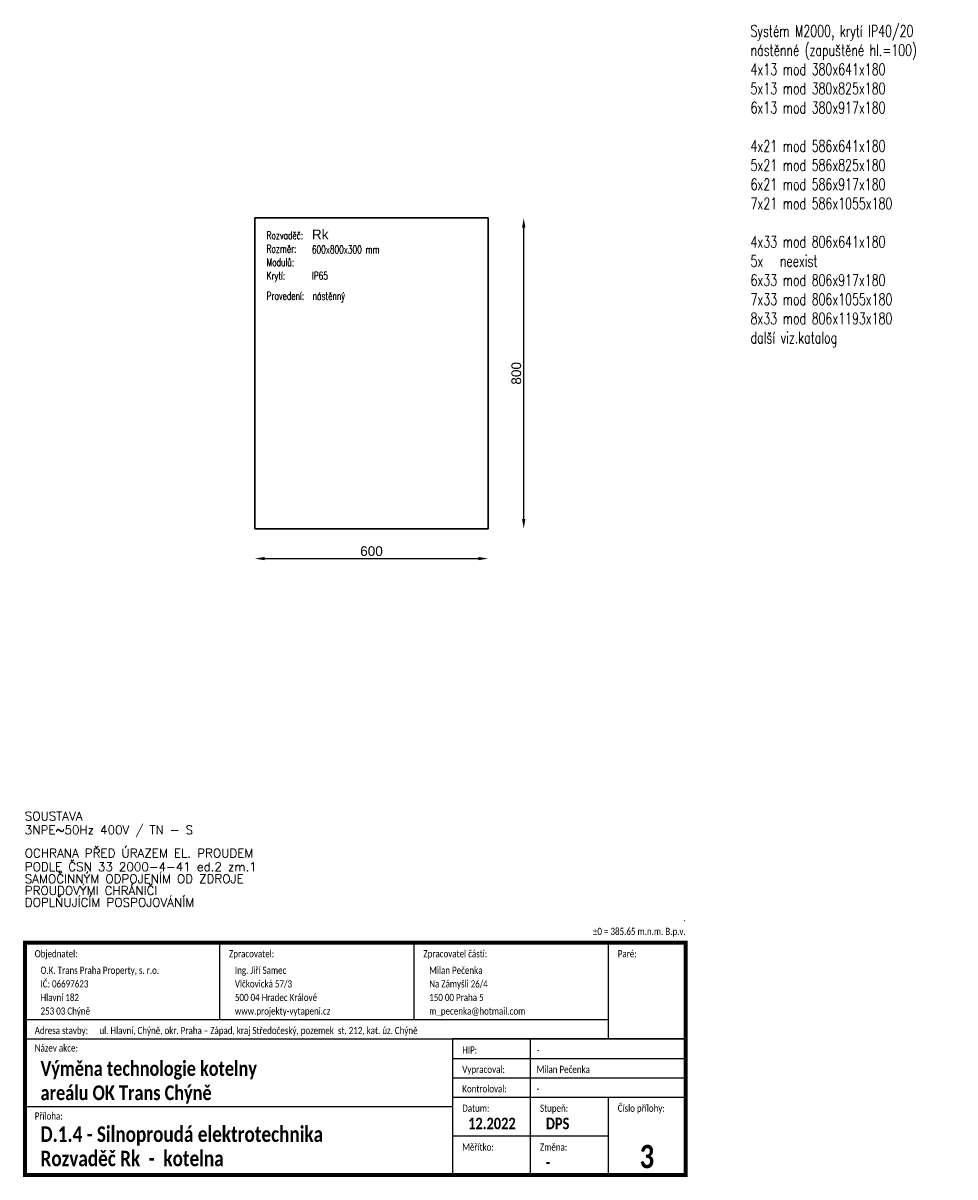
# Paper-space layout 'list schema 1' of a CAD drawing. Header units: millimetres. Extents: x 22 to 262, y 6 to 303.
import ezdxf
from ezdxf.enums import TextEntityAlignment as Align

# ---------------------------------------------------------------- set-up
doc = ezdxf.new("R2018")
doc.units = ezdxf.units.MM
for name, color, linetype in [('Bedna', 5, 'Continuous'), ('e_netisk', 7, 'Continuous'), ('e_RAZITKO', 7, 'Continuous'), ('TEXT', 7, 'Continuous')]:
    doc.layers.add(name, color=color, linetype=linetype)
doc.styles.add('Popisy', font='romans.shx', dxfattribs={"width": 0.7, "height": 2})
doc.styles.add('RomanS', font='romans.shx')
doc.styles.get("Standard").update_dxf_attribs({"font": 'arial.ttf'})
doc.styles.add('TableData', font='calibri.ttf')
doc.styles.add('TableHeader', font='calibrib.ttf')
doc.dimstyles.new('Kota skrine', dxfattribs={"dimscale": 0, "dimtxt": 2.5, "dimasz": 2.5, "dimexe": 1.25, "dimexo": 0.625, "dimtad": 1, "dimlfac": 10, "dimtxsty": 'Standard', "dimcen": 2.5, "dimse1": 1, "dimse2": 1, "dimclrd": 7, "dimclrt": 1, "dimadec": 0, "dimazin": 0, "dimtfac": 1, "dimtmove": 0, "dimatfit": 3, "dimfxl": 1, "dimarcsym": 0})

# ---------------------------------------------------------------- blocks, each defined once
blk = doc.blocks.new('*D23')
at = {"color": 7, "lineweight": -2, "transparency": 16777216}
blk.add_line((2.5, -7.66), (57.5, -7.66), dxfattribs=at)
at = {"color": 7, "transparency": 16777216}
for points in [[(2.5, -7.24), (2.5, -8.08), (0, -7.66)], [(57.5, -7.24), (57.5, -8.08), (60, -7.66)]]:
    blk.add_solid(points, dxfattribs=at)
at = {"layer": 'Defpoints', "color": 0, "transparency": 16777216}
for p in [(0, 0), (60, 0), (60, -7.66)]:
    blk.add_point(p, dxfattribs=at)
at = {"color": 1, "transparency": 16777216, "insert": (30, -5.76), "char_height": 2.5, "attachment_point": 5}
blk.add_mtext('600', dxfattribs=at)
blk = doc.blocks.new('*D24')
at = {"color": 7, "lineweight": -2, "transparency": 16777216}
blk.add_line((69.16, 2.5), (69.16, 77.5), dxfattribs=at)
at = {"color": 7, "transparency": 16777216}
for points in [[(68.74, 77.5), (69.58, 77.5), (69.16, 80)], [(68.74, 2.5), (69.58, 2.5), (69.16, 0)]]:
    blk.add_solid(points, dxfattribs=at)
at = {"layer": 'Defpoints', "color": 0, "transparency": 16777216}
for p in [(60, 80), (69.16, 80), (60, 0)]:
    blk.add_point(p, dxfattribs=at)
at = {"color": 1, "transparency": 16777216, "insert": (67.26, 40), "char_height": 2.5, "attachment_point": 5, "rotation": 90}
blk.add_mtext('800', dxfattribs=at)
blk = doc.blocks.new('Rozpiska')
at = {"color": 0, "linetype": 'ByBlock', "lineweight": -2}
for p, q in [((-124.75, 64.75), (-124.75, 45)), ((-74.75, 64.75), (-74.75, 45)), ((-24.75, 64.75), (-24.75, 40)), ((-174.75, 45), (-24.75, 45)), ((-174.75, 40), (-4.75, 40)), ((-4.75, 40), (-64.75, 40)), ((-64.75, 40), (-64.75, 5)), ((-44.75, 40), (-44.75, 5)), ((-64.75, 35), (-4.75, 35)), ((-64.75, 30), (-4.75, 30)), ((-64.75, 25), (-4.75, 25)), ((-24.75, 25), (-24.75, 5)), ((-64.75, 22.5), (-174.75, 22.5)), ((-24.75, 15), (-64.75, 15))]:
    blk.add_line(p, q, dxfattribs=at)
at = {"color": 0, "linetype": 'ByBlock', "lineweight": -2, "const_width": 1}
blk.add_lwpolyline([(-174.75, 5), (-4.75, 5), (-4.75, 64.75), (-174.75, 64.75)], close=True, dxfattribs=at)
at = {"color": 0, "linetype": 'ByBlock', "lineweight": -2, "style": 'TableData', "width": 0.8}
for s, p in [('Objednatel:', (-172.25, 61)), ('Zpracovatel:', (-122.25, 61)), ('Zpracovatel části:', (-72.25, 61)), ('Paré:', (-22.25, 61)), ('Adresa stavby:', (-172.25, 41.25)), ('Název akce:', (-172.25, 36.75)), ('HIP:', (-62.25, 36.25)), ('Vypracoval:', (-62.25, 31.25)), ('Kontroloval:', (-62.25, 26.25)), ('Příloha:', (-172.25, 19.25)), ('Datum:', (-62.25, 21.25)), ('Stupeň:', (-42.25, 21.25)), ('Číslo přílohy:', (-22.25, 21.25)), ('Měřítko:', (-62.25, 11.25)), ('Změna:', (-42.25, 11.25))]:
    blk.add_text(s, height=1.85, dxfattribs=at).set_placement(p)
for tag, p in [('POLOHOPISNYSYSTEM', (-4.75, 70.25)), ('VYSKOVYSYSTEM', (-4.75, 66.75))]:
    blk.add_attdef(tag, text='', height=1.85, dxfattribs=at).set_placement(p, align=Align.RIGHT)
for tag, p in [('OBJEDNATEL1', (-170.75, 56.75)), ('ZPRACOVATEL1', (-120.75, 56.75)), ('ZPRACOVATECASTI1', (-70.75, 56.75)), ('OBJEDNATEL2', (-170.75, 53.25)), ('ZPRACOVATEL2', (-120.75, 53.25)), ('ZPRACOVATECASTI2', (-70.75, 53.25)), ('OBJEDNATEL3', (-170.75, 49.75)), ('ZPRACOVATEL3', (-120.75, 49.75)), ('ZPRACOVATECASTI3', (-70.75, 49.75)), ('OBJEDNATEL4', (-170.75, 46.25)), ('ZPRACOVATEL4', (-120.75, 46.25)), ('ZPRACOVATECASTI4', (-70.75, 46.25)), ('ADRESASTAVBY', (-155.61, 41.25)), ('HIP', (-43.12, 36.25)), ('VYPRACOVAL', (-43.12, 31.25)), ('KONTROLOVAL', (-43.12, 26.25))]:
    blk.add_attdef(tag, p, '', height=1.85, dxfattribs=at)
at = {"color": 160, "true_color": 0x0a47ff, "style": 'TableHeader', "width": 0.8}
blk.add_attdef('CPARE', text='', height=10, dxfattribs=at).set_placement((-14.75, 50.38), align=Align.MIDDLE_CENTER)
at = {"style": 'TableHeader', "width": 0.8}
for tag, p, height in [('NAZEVAKCE1', (-170.75, 30.5), 4), ('NAZEVAKCE2', (-170.75, 24.25), 4), ('DATUM', (-60.75, 16.75), 3), ('STUPEN', (-40.75, 16.75), 3), ('NAZEVVYKRESU1', (-170.75, 13.5), 4), ('NAZEVVYKRESU2', (-170.75, 7.25), 4), ('MĚŘÍTKO', (-60.75, 6.75), 3), ('INDEX', (-40.75, 6.75), 3)]:
    blk.add_attdef(tag, p, '', height=height, dxfattribs=at)
at = {"color": 0, "style": 'TableHeader', "width": 0.8}
blk.add_attdef('CVYKR', text='', height=6, dxfattribs=at).set_placement((-14.75, 6.75), align=Align.CENTER)
blk = doc.blocks.new('Soustava')
at = {"color": 0, "linetype": 'Continuous', "style": 'RomanS'}
for s, p in [('SOUSTAVA', (0, 0)), ('3NPE~50Hz 400V / TN - S', (0, -3.57)), ('OCHRANA PŘED ÚRAZEM EL. PROUDEM ', (0, -9.55)), ('PODLE ČSN 33 2000-4-41 ed.2 zm.1', (0, -13.04)), ('SAMOČINNÝM ODPOJENÍM OD ZDROJE', (0, -16.14)), ('PROUDOVÝMI CHRÁNIČI', (0, -19.18)), ('DOPLŇUJÍCÍM POSPOJOVÁNÍM', (0, -22.22))]:
    blk.add_text(s, height=2.25, dxfattribs=at).set_placement(p)
blk = doc.blocks.new('*U22')
at = {"layer": 'Bedna', "lineweight": 30}
for p, q in [((0, 0), (0, 80)), ((0, 80), (60, 80)), ((60, 80), (60, 0)), ((60, 0), (0, 0))]:
    blk.add_line(p, q, dxfattribs=at)
at = {"color": 5}
blk.add_attdef('NAZEV_ROZV', (14.6606, 74.5046), '', height=2.5, dxfattribs=at)
at = {"color": 1, "style": 'Popisy', "width": 0.7}
for tag, p in [('ROZMER', (14.6606, 70.8616)), ('MODUL', (14.6606, 67.5917)), ('IP', (14.6606, 64.1353))]:
    blk.add_attdef(tag, p, '', height=2, dxfattribs=at)
at = {"style": 'Popisy', "width": 0.7}
blk.add_attdef('PROVED', (14.8401, 58.9214), '', height=2, dxfattribs=at)
at = {"color": 7, "lineweight": 30, "width": 0.7}
blk.add_attdef('POZN', text='', height=2, dxfattribs=at).set_placement((3.0065, -11.6321), align=Align.TOP_LEFT)
at = {"layer": 'e_netisk', "color": 7, "insert": (127.5314, 129.5663), "char_height": 2.95843, "width": 53.609603, "attachment_point": 1, "style": 'Popisy'}
blk.add_mtext('{\\C5;Systém M2000, krytí IP40/20\\Pnástěnné (zapuštěné hl.=100)}\\P{\\C7;4x13 mod 380x641x180\\P5x13 mod 380x825x180\\P6x13 mod 380x917x180\\P\\P4x21 mod 586x641x180\\P5x21 mod 586x825x180\\P6x21 mod 586x917x180\\P7x21 mod 586x1055x180\\P\\P4x33 mod 806x641x180\\P5x   neexist\\P6x33 mod 806x917x180\\P7x33 mod 806x1055x180\\P8x33 mod 806x1193x180}\\P{\\C3;další viz.katalog}', dxfattribs=at)
at = {"layer": 'TEXT', "style": 'Popisy', "width": 0.7}
for s, p in [('Rozvaděč:', (3.0065, 74.5046)), ('Rozměr:', (3.0065, 71.0482)), ('Modulů:', (3.0065, 67.5917)), ('Krytí:', (3.0065, 64.1353)), ('Provedení:', (3.0065, 58.9433))]:
    blk.add_text(s, height=2, dxfattribs=at).set_placement(p)
dim = blk.add_linear_dim(base=(69.1591, 80), p1=(60, 0), p2=(60, 80), angle=270, dimstyle='Kota skrine')
dim.commit()
dim.dimension.update_dxf_attribs({"geometry": '*D24', "text_midpoint": (67.2576, 40)})
dim = blk.add_linear_dim(base=(60, -7.6601), p1=(0, 0), p2=(60, 0), dimstyle='Kota skrine')
dim.commit()
dim.dimension.update_dxf_attribs({"geometry": '*D23', "text_midpoint": (30, -5.7587)})

psp = doc.layouts.new('list schema  1')

# ---------------------------------------------------------------- block references
ref = psp.add_blockref('*U22', (81.81, 172.6))
ref.add_attrib('NAZEV_ROZV', 'Rk', (96.47, 247.1), dxfattribs={"color": 5, "height": 2.5})
ref.add_attrib('ROZMER', '600x800x300 mm', (96.47, 243.46), dxfattribs={"color": 1, "height": 2, "style": 'Popisy', "width": 0.7})
ref.add_attrib('IP', 'IP65', (96.47, 236.73), dxfattribs={"color": 1, "height": 2, "style": 'Popisy', "width": 0.7})
lines = psp.add_mtext('\\W0.7000;', dxfattribs={"color": 7, "insert": (84.81, 160.96), "char_height": 2.5, "attachment_point": 1})
ref.add_attrib('POZN', '', (84.81, 160.96)).embed_mtext(lines)
ref.add_attrib('PROVED', 'nástěnný', (96.65, 231.52), dxfattribs={"height": 2, "style": 'Popisy', "width": 0.7})
at = {"layer": 'e_RAZITKO', "ltscale": 10}
psp.add_blockref('Soustava', (22.6, 97.56), dxfattribs=at)
at = {"layer": 'e_RAZITKO'}
ref = psp.add_blockref('Rozpiska', (197.41, 1.34), dxfattribs=at)
ref.add_attrib('HIP', '-', (154.3, 37.59), dxfattribs={"layer": '0', "color": 0, "linetype": 'ByBlock', "lineweight": -2, "height": 1.85, "style": 'TableData', "width": 0.8})
ref.add_attrib('VYPRACOVAL', 'Milan Pečenka', (154.3, 32.59), dxfattribs={"layer": '0', "color": 0, "linetype": 'ByBlock', "lineweight": -2, "height": 1.85, "style": 'TableData', "width": 0.8})
ref.add_attrib('ZPRACOVATEL3', '500 04 Hradec Králové', (76.66, 51.09), dxfattribs={"layer": '0', "color": 0, "linetype": 'ByBlock', "lineweight": -2, "height": 1.85, "style": 'TableData', "width": 0.8})
ref.add_attrib('ZPRACOVATEL2', 'Vlčkovická 57/3', (76.66, 54.59), dxfattribs={"layer": '0', "color": 0, "linetype": 'ByBlock', "lineweight": -2, "height": 1.85, "style": 'TableData', "width": 0.8})
ref.add_attrib('INDEX', '-', (156.66, 8.09), dxfattribs={"layer": '0', "height": 3, "style": 'TableHeader', "width": 0.8})
ref.add_attrib('NAZEVVYKRESU2', 'Rozvaděč Rk  -  kotelna', (26.66, 8.59), dxfattribs={"layer": '0', "height": 4, "style": 'TableHeader', "width": 0.8})
ref.add_attrib('STUPEN', 'DPS', (156.66, 18.09), dxfattribs={"layer": '0', "height": 3, "style": 'TableHeader', "width": 0.8})
ref.add_attrib('NAZEVVYKRESU1', 'D.1.4 - Silnoproudá elektrotechnika', (26.66, 14.84), dxfattribs={"layer": '0', "height": 4, "style": 'TableHeader', "width": 0.8})
ref.add_attrib('NAZEVAKCE2', 'areálu OK Trans Chýně', (26.66, 25.59), dxfattribs={"layer": '0', "height": 3.8, "style": 'TableHeader', "width": 0.8})
ref.add_attrib('NAZEVAKCE1', 'Výměna technologie kotelny', (26.66, 31.84), dxfattribs={"layer": '0', "height": 3.8, "style": 'TableHeader', "width": 0.8})
ref.add_attrib('OBJEDNATEL3', 'Hlavní 182', (26.66, 51.09), dxfattribs={"layer": '0', "color": 0, "linetype": 'ByBlock', "lineweight": -2, "height": 1.85, "style": 'TableData', "width": 0.8})
ref.add_attrib('OBJEDNATEL2', 'IČ: 06697623', (26.66, 54.59), dxfattribs={"layer": '0', "color": 0, "linetype": 'ByBlock', "lineweight": -2, "height": 1.85, "style": 'TableData', "width": 0.8})
ref.add_attrib('DATUM', '12.2022', (136.66, 18.09), dxfattribs={"layer": '0', "height": 3, "style": 'TableHeader', "width": 0.8})
ref.add_attrib('KONTROLOVAL', '-', (154.3, 27.59), dxfattribs={"layer": '0', "color": 0, "linetype": 'ByBlock', "lineweight": -2, "height": 1.85, "style": 'TableData', "width": 0.8})
ref.add_attrib('OBJEDNATEL1', 'O.K. Trans Praha Property, s. r.o.', (26.66, 58.09), dxfattribs={"layer": '0', "color": 0, "linetype": 'ByBlock', "lineweight": -2, "height": 1.85, "style": 'TableData', "width": 0.8})
ref.add_attrib('ZPRACOVATEL1', 'Ing. Jiří Samec', (76.66, 58.09), dxfattribs={"layer": '0', "color": 0, "linetype": 'ByBlock', "lineweight": -2, "height": 1.85, "style": 'TableData', "width": 0.8})
ref.add_attrib('OBJEDNATEL4', '253 03 Chýně', (26.66, 47.59), dxfattribs={"layer": '0', "color": 0, "linetype": 'ByBlock', "lineweight": -2, "height": 1.85, "style": 'TableData', "width": 0.8})
ref.add_attrib('ZPRACOVATECASTI3', '150 00 Praha 5', (126.66, 51.09), dxfattribs={"layer": '0', "color": 0, "linetype": 'ByBlock', "lineweight": -2, "height": 1.85, "style": 'TableData', "width": 0.8})
ref.add_attrib('ZPRACOVATECASTI2', 'Na Zámyšli 26/4', (126.66, 54.59), dxfattribs={"layer": '0', "color": 0, "linetype": 'ByBlock', "lineweight": -2, "height": 1.85, "style": 'TableData', "width": 0.8})
ref.add_attrib('ZPRACOVATECASTI1', 'Milan Pečenka', (126.66, 58.09), dxfattribs={"layer": '0', "color": 0, "linetype": 'ByBlock', "lineweight": -2, "height": 1.85, "style": 'TableData', "width": 0.8})
ref.add_attrib('ZPRACOVATECASTI4', 'm_pecenka@hotmail.com', (126.66, 47.59), dxfattribs={"layer": '0', "color": 0, "linetype": 'ByBlock', "lineweight": -2, "height": 1.85, "style": 'TableData', "width": 0.8})
ref.add_attrib('ZPRACOVATEL4', 'www.projekty-vytapeni.cz', (76.66, 47.59), dxfattribs={"layer": '0', "color": 0, "linetype": 'ByBlock', "lineweight": -2, "height": 1.85, "style": 'TableData', "width": 0.8})
ref.add_attrib('CVYKR', '3', dxfattribs={"layer": '0', "color": 0, "height": 6, "style": 'TableHeader', "width": 0.8}).set_placement((182.66, 8.09), align=Align.CENTER)
ref.add_attrib('ADRESASTAVBY', 'ul. Hlavní, Chýně, okr. Praha – Západ, kraj Středočeský, pozemek  st. 212, kat. úz. Chýně', (41.81, 42.59), dxfattribs={"layer": '0', "color": 0, "linetype": 'ByBlock', "lineweight": -2, "height": 1.85, "style": 'TableData', "width": 0.8})
ref.add_attrib('VYSKOVYSYSTEM', '%%p0 = 385.65 m.n.m. B.p.v.', dxfattribs={"layer": '0', "color": 0, "linetype": 'ByBlock', "lineweight": -2, "height": 1.85, "style": 'TableData', "width": 0.8}).set_placement((192.66, 68.09), align=Align.RIGHT)
ref.add_attrib('POLOHOPISNYSYSTEM', '.', dxfattribs={"layer": '0', "color": 0, "linetype": 'ByBlock', "lineweight": -2, "height": 1.85, "style": 'TableData', "width": 0.8}).set_placement((192.66, 71.59), align=Align.RIGHT)

doc.saveas('drawing.dxf')
